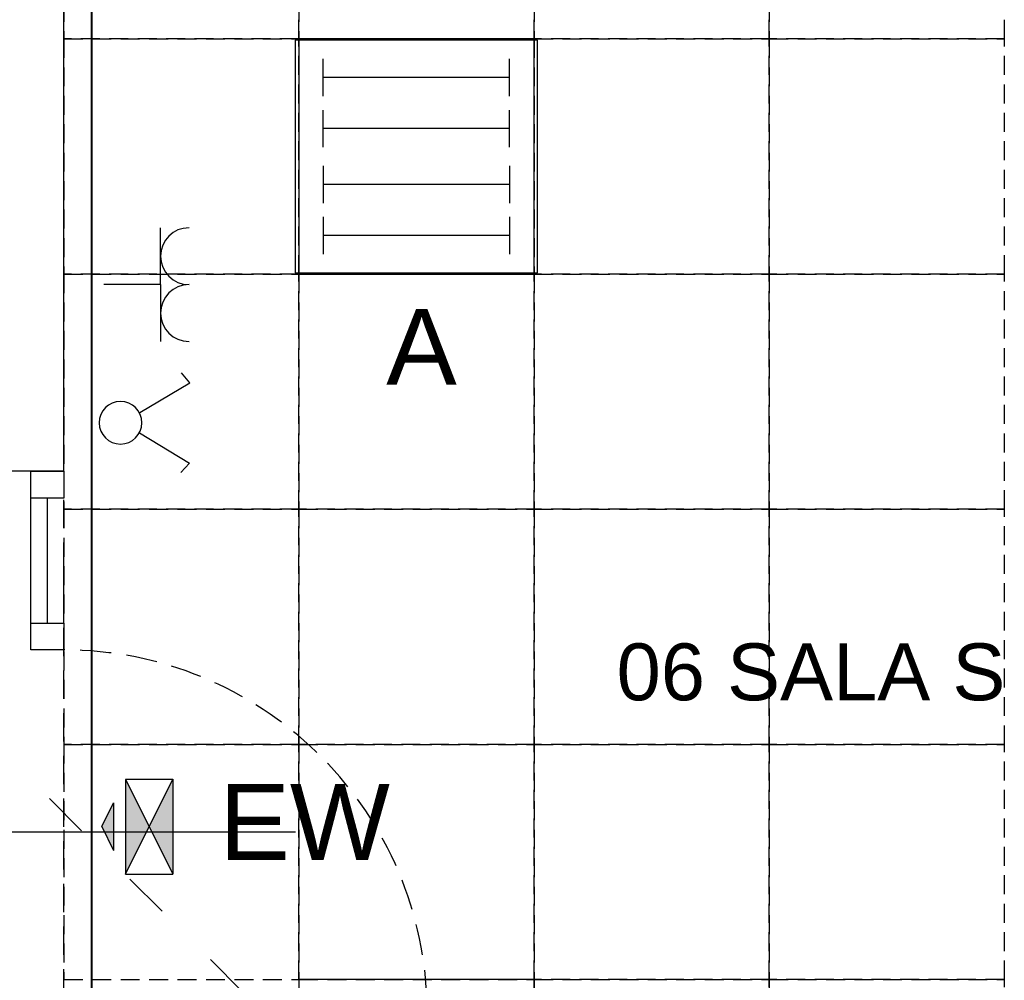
# Model space of a CAD drawing. Header units: millimetres. Extents: x 19325 to 32410, y -4876 to 2807.
# Tile 27 of 72: x 20447 to 20707, y -2740 to -2486. Entities that reach past the tile are written whole.
import ezdxf
from ezdxf.enums import TextEntityAlignment as Align

# ---------------------------------------------------------------- set-up
doc = ezdxf.new("R2010")
doc.units = ezdxf.units.MM
for name, pattern in [('ACAD_ISO03W100', [30, 12, -18]), ('DASHED', [0.75, 0.5, -0.25]), ('HIDDEN', [0.375, 0.25, -0.125])]:
    doc.linetypes.add(name, pattern=pattern)
for name, color, linetype, lineweight in [('2E_INSTA', 40, 'Continuous', 30), ('2E_OPRAWY', 40, 'Continuous', 30), ('2E_OSW-BEZP', 40, 'Continuous', 30), ('AMATECH_OPRAWY AWARYJNE', 4, 'Continuous', 30)]:
    doc.layers.add(name, color=color, linetype=linetype, lineweight=lineweight)
for name, color, linetype in [('A_drzwi', 3, 'Continuous'), ('A_okno', 3, 'Continuous'), ('A_opis pom', 1, 'Continuous'), ('A_opis stolarki', 3, 'Continuous'), ('A_SC_MUROWANA_DZIAŁOWA', 42, 'Continuous'), ('A_SUFITY', 2, 'Continuous')]:
    doc.layers.add(name, color=color, linetype=linetype)
doc.styles.add('dar-styl', font='arial.ttf')
doc.styles.add('Opisowy', font='arial.ttf', dxfattribs={"width": 0.8})
doc.styles.add('PITSIMP8', font='pitsimp8')
doc.styles.get("Standard").update_dxf_attribs({"font": 'arial.ttf'})

# ---------------------------------------------------------------- blocks, each defined once
blk = doc.blocks.new('*U44')
at = {"color": 0}
for p, q in [((-28.55, -91.5), (-28.55, -94.5)), ((-28.55, -91.5), (59.45, -91.5)), ((59.45, -94.5), (59.45, -91.5)), ((-28.55, -94.5), (59.45, -94.5))]:
    blk.add_line(p, q, dxfattribs=at)
for points in [[(-36.55, -6.5), (-36.55, 0), (-28.55, 0), (-28.55, -6.5)], [(-36.55, -101), (-36.55, -94.5), (-28.55, -94.5), (-28.55, -101)]]:
    blk.add_lwpolyline(points, close=True, dxfattribs=at)
at = {"color": 0, "linetype": 'DASHED', "ltscale": 15}
blk.add_arc((-28.55, -94.5), 88, 1.9536, 90, dxfattribs=at)
at = {"layer": 'A_opis stolarki'}
blk.add_line((-56.09, -50.5), (27.54, -50.5), dxfattribs=at)
at = {"layer": 'A_opis stolarki', "ltscale": 0.5, "style": 'dar-styl', "text_generation_flag": 2}
blk.add_attdef('ODPORNOŚĆ_OGNIOWA', text='', height=15, rotation=270, dxfattribs=at).set_placement((27.36, -50.5), align=Align.TOP_CENTER)
at = {"layer": 'A_opis stolarki', "ltscale": 0.5, "style": 'dar-styl'}
blk.add_attdef('SYMBOL_DRZWI1', text='', height=14, dxfattribs=at).set_placement((-16.77, -50.5), align=Align.BOTTOM_CENTER)
blk.add_attdef('SYMBOL_DRZWI2', text='', height=14, dxfattribs=at).set_placement((-16.77, -53.5), align=Align.TOP_CENTER)
blk = doc.blocks.new('2DEL_019')
for q in [(-2, 0), (0, -2), (2, 0)]:
    blk.add_line((0, 0), q)
for centre in [(-1, 1), (1, 1)]:
    blk.add_arc(centre, 1, 180, 0)
at = {"linetype": 'ByBlock', "style": 'PITSIMP8', "flags": 9}
for tag, p in [('VOLUMENSTROM', (-0.164, 0.355)), ('RAUM/GRUPPE', (-0.164, 0.475)), ('BEZEICHNUNG', (-0.164, 0.495)), ('POS.NR.G-LV', (-0.164, 0.455)), ('KENNUNG', (-0.164, 0.395)), ('LEISTUNG', (-0.164, 0.375)), ('FABRIKAT', (-0.164, 0.435)), ('TYP', (-0.164, 0.415)), ('SPANNUNG/FREQUENZ', (-0.164, 0.195)), ('DRUCK/-STUFE', (-0.164, 0.335)), ('TEMPERATUR', (-0.164, 0.255)), ('ANSCHLUSS', (-0.164, 0.315)), ('SCHUTZART', (-0.164, 0.215)), ('DREHZAHL', (-0.164, 0.235)), ('GROESSE', (-0.164, 0.295)), ('GEWICHT', (-0.164, 0.175)), ('FREI', (-0.164, 0.155)), ('FREI', (-0.164, 0.135)), ('FREI', (-0.164, 0.115)), ('DN', (-0.164, 0.275))]:
    blk.add_attdef(tag, text='', height=0.01, dxfattribs=at).set_placement(p, align=Align.MIDDLE)
blk = doc.blocks.new('2DEL_485')
for p, q in [((-0.357, -0.677), (-1.406, -2.436)), ((0.356, -0.663), (1.422, -2.43)), ((-1.406, -2.436), (-1.756, -2.145)), ((1.422, -2.43), (1.746, -2.127))]:
    blk.add_line(p, q)
blk.add_circle((0, 0), 0.75)
at = {"linetype": 'ByBlock', "style": 'PITSIMP8', "flags": 9}
for tag, p in [('BEZEICHNUNG', (-0.277, 0.119)), ('RAUM/GRUPPE', (-0.277, 0.099)), ('POS.NR.G-LV', (-0.277, 0.079)), ('KENNUNG', (-0.277, 0.019)), ('LEISTUNG', (-0.277, -0.001)), ('FABRIKAT', (-0.277, 0.059)), ('TYP', (-0.277, 0.039)), ('SPANNUNG/FREQUENZ', (-0.277, -0.181)), ('VOLUMENSTROM', (-0.277, -0.021)), ('DRUCK/-STUFE', (-0.277, -0.041)), ('TEMPERATUR', (-0.277, -0.121)), ('ANSCHLUSS', (-0.277, -0.061)), ('SCHUTZART', (-0.277, -0.161)), ('DREHZAHL', (-0.277, -0.141)), ('GROESSE', (-0.277, -0.081)), ('GEWICHT', (-0.277, -0.201)), ('FREI', (-0.277, -0.221)), ('FREI', (-0.277, -0.241)), ('FREI', (-0.277, -0.261)), ('DN', (-0.277, -0.101))]:
    blk.add_attdef(tag, text='', height=0.01, dxfattribs=at).set_placement(p, align=Align.MIDDLE)
blk = doc.blocks.new('2DEL_520')
for p, q in [((0.5, -0.5), (-0.5, 0.5)), ((-0.5, -0.5), (0.5, 0.5)), ((-0.5, 0.5), (0.5, 0.5)), ((-0.5, -0.5), (-0.5, 0.5)), ((0.5, -0.5), (0.5, 0.5)), ((-0.498, -0.5), (0.5, -0.5)), ((0, -1), (-0.25, -0.75)), ((-0.25, -0.75), (0.25, -0.75)), ((0, -1), (0.25, -0.75))]:
    blk.add_line(p, q)
for points in [[(-0.5, 0.5), (0, 0), (0.5, 0.5)], [(-0.5, -0.5), (0, 0), (0.5, -0.5)], [(0.25, -0.75), (-0.25, -0.75), (0, -1)]]:
    blk.add_solid(points)
at = {"linetype": 'ByBlock', "style": 'PITSIMP8', "flags": 9}
for tag, p in [('BEZEICHNUNG', (-0.513, 0.207)), ('RAUM/GRUPPE', (-0.513, 0.187)), ('POS.NR.G-LV', (-0.513, 0.167)), ('KENNUNG', (-0.513, 0.107)), ('FABRIKAT', (-0.513, 0.147)), ('TYP', (-0.513, 0.127)), ('VOLUMENSTROM', (-0.513, 0.067)), ('DRUCK/-STUFE', (-0.513, 0.047)), ('ANSCHLUSS', (-0.513, 0.027)), ('LEISTUNG', (-0.513, 0.087)), ('GROESSE', (-0.513, 0.007)), ('SPANNUNG/FREQUENZ', (-0.513, -0.093)), ('TEMPERATUR', (-0.513, -0.033)), ('SCHUTZART', (-0.513, -0.073)), ('DREHZAHL', (-0.513, -0.053)), ('DN', (-0.513, -0.013)), ('GEWICHT', (-0.513, -0.113)), ('FREI', (-0.513, -0.133)), ('FREI', (-0.513, -0.153)), ('FREI', (-0.513, -0.173))]:
    blk.add_attdef(tag, text='', height=0.01, dxfattribs=at).set_placement(p, align=Align.MIDDLE)
blk = doc.blocks.new('2DEL_079')
at = {"color": 0}
for p, q in [((-0.3844, 0.26), (-0.3844, 0.42)), ((0.3844, 0.26), (0.3844, 0.42)), ((-0.3844, 0.04), (-0.3844, 0.2)), ((0.3844, 0.04), (0.3844, 0.2)), ((-0.3844, -0.04), (-0.3844, -0.2)), ((0.3844, -0.04), (0.3844, -0.2)), ((-0.3844, -0.26), (-0.3844, -0.42)), ((0.3844, -0.26), (0.3844, -0.42))]:
    blk.add_line(p, q, dxfattribs=at)
for p, q in [((-0.3844, 0.34), (0.3844, 0.34)), ((-0.3844, 0.12), (0.3844, 0.12)), ((-0.3844, -0.12), (0.3844, -0.12)), ((-0.3844, -0.34), (0.3844, -0.34))]:
    blk.add_line(p, q)
blk.add_lwpolyline([(-0.5, -0.5), (0.5, -0.5), (0.5, 0.5), (-0.5, 0.5)], close=True)
at = {"linetype": 'ByBlock', "style": 'PITSIMP8', "flags": 9}
for tag, p in [('BEZEICHNUNG', (-0.2341, 0.1593)), ('RAUM/GRUPPE', (-0.2341, 0.1393)), ('POS.NR.G-LV', (-0.2341, 0.1193)), ('FABRIKAT', (-0.2341, 0.0993)), ('TYP', (-0.2341, 0.0793)), ('KENNUNG', (-0.2341, 0.0593)), ('LEISTUNG', (-0.2341, 0.0393)), ('VOLUMENSTROM', (-0.2341, 0.0193)), ('DRUCK/-STUFE', (-0.2341, -0.0007)), ('ANSCHLUSS', (-0.2341, -0.0207)), ('GROESSE', (-0.2341, -0.0407)), ('TEMPERATUR', (-0.2341, -0.0807)), ('DN', (-0.2341, -0.0607)), ('SCHUTZART', (-0.2341, -0.1207)), ('DREHZAHL', (-0.2341, -0.1007)), ('SPANNUNG/FREQUENZ', (-0.2341, -0.1407)), ('GEWICHT', (-0.2341, -0.1607)), ('FREI', (-0.2341, -0.1807)), ('FREI', (-0.2341, -0.2007)), ('FREI', (-0.2341, -0.2207))]:
    blk.add_attdef(tag, text='', height=0.01, dxfattribs=at).set_placement(p, align=Align.MIDDLE)

msp = doc.modelspace()

# ---------------------------------------------------------------- linework, layer by layer
at = {"layer": 'A_drzwi'}
for p, q in [((20450.26, -2645.47), (20450.26, -2612.55)), ((20454.62, -2612.55), (20454.62, -2645.47)), ((20458.98, -2645.47), (20458.98, -2627.55))]:
    msp.add_line(p, q, dxfattribs=at)
msp.add_lwpolyline([(20450.26, -2612.55), (20450.26, -2605.47), (20458.98, -2605.47), (20458.98, -2612.55)], close=True, dxfattribs=at)
at = {"layer": 'A_okno', "linetype": 'DASHED', "ltscale": 15}
msp.add_line((20458.98, -2755.47), (20458.98, -2612.55), dxfattribs=at)
at = {"layer": 'A_SC_MUROWANA_DZIAŁOWA', "color": 2, "lineweight": 40}
msp.add_line((20466.28, -2425.49), (20466.28, -3127.13), dxfattribs=at)
at = {"layer": 'A_SC_MUROWANA_DZIAŁOWA'}
msp.add_line((20458.98, -2605.47), (20433.98, -2605.47), dxfattribs=at)
at = {"layer": 'A_SC_MUROWANA_DZIAŁOWA', "linetype": 'ACAD_ISO03W100'}
msp.add_line((20433.98, -2670.56), (21030.34, -3266.41), dxfattribs=at)
at = {"layer": 'A_SC_MUROWANA_DZIAŁOWA'}
msp.add_lwpolyline([(20458.98, -2605.47), (20458.98, -2181.47), (20914.98, -2181.47)], dxfattribs=at)
at = {"layer": 'A_SUFITY', "color": 3, "linetype": 'HIDDEN', "ltscale": 20}
for points in [[(20458.98, -2491.47), (20520.98, -2491.47), (20520.98, -2429.47), (20458.98, -2429.47)], [(20520.98, -2491.47), (20582.98, -2491.47), (20582.98, -2429.47), (20520.98, -2429.47)], [(20582.98, -2491.47), (20644.98, -2491.47), (20644.98, -2429.47), (20582.98, -2429.47)], [(20644.98, -2491.47), (20706.98, -2491.47), (20706.98, -2429.47), (20644.98, -2429.47)], [(20458.98, -2553.47), (20520.98, -2553.47), (20520.98, -2491.47), (20458.98, -2491.47)], [(20582.98, -2553.47), (20644.98, -2553.47), (20644.98, -2491.47), (20582.98, -2491.47)], [(20644.98, -2553.47), (20706.98, -2553.47), (20706.98, -2491.47), (20644.98, -2491.47)], [(20458.98, -2615.47), (20520.98, -2615.47), (20520.98, -2553.47), (20458.98, -2553.47)], [(20520.98, -2615.47), (20582.98, -2615.47), (20582.98, -2553.47), (20520.98, -2553.47)], [(20582.98, -2615.47), (20644.98, -2615.47), (20644.98, -2553.47), (20582.98, -2553.47)], [(20644.98, -2615.47), (20706.98, -2615.47), (20706.98, -2553.47), (20644.98, -2553.47)], [(20458.98, -2677.47), (20520.98, -2677.47), (20520.98, -2615.47), (20458.98, -2615.47)], [(20520.98, -2677.47), (20582.98, -2677.47), (20582.98, -2615.47), (20520.98, -2615.47)], [(20582.98, -2677.47), (20644.98, -2677.47), (20644.98, -2615.47), (20582.98, -2615.47)], [(20644.98, -2677.47), (20706.98, -2677.47), (20706.98, -2615.47), (20644.98, -2615.47)], [(20458.98, -2739.47), (20520.98, -2739.47), (20520.98, -2677.47), (20458.98, -2677.47)], [(20520.98, -2739.47), (20582.98, -2739.47), (20582.98, -2677.47), (20520.98, -2677.47)], [(20582.98, -2739.47), (20644.98, -2739.47), (20644.98, -2677.47), (20582.98, -2677.47)], [(20644.98, -2739.47), (20706.98, -2739.47), (20706.98, -2677.47), (20644.98, -2677.47)], [(20582.98, -2801.47), (20644.98, -2801.47), (20644.98, -2739.47), (20582.98, -2739.47)], [(20644.98, -2801.47), (20706.98, -2801.47), (20706.98, -2739.47), (20644.98, -2739.47)]]:
    msp.add_lwpolyline(points, close=True, dxfattribs=at)
at = {"layer": 'A_SUFITY', "color": 3}
for points in [[(20520.98, -2553.47), (20582.98, -2553.47), (20582.98, -2491.47), (20520.98, -2491.47)], [(20520.98, -2801.47), (20582.98, -2801.47), (20582.98, -2739.47), (20520.98, -2739.47)]]:
    msp.add_lwpolyline(points, close=True, dxfattribs=at)

# ---------------------------------------------------------------- block references
at = {"layer": '2E_INSTA', "yscale": 7.5, "zscale": 7.5}
for name, p, xscale, rotation in [('2DEL_019', (20484.51, -2556.26), 7.5, 270), ('2DEL_485', (20473.93, -2592.66, -0.52), -7.5, 90)]:
    msp.add_blockref(name, p, dxfattribs=dict(at, xscale=xscale, rotation=rotation))
at = {"layer": '2E_OPRAWY', "xscale": 63.9, "yscale": 61.3, "zscale": 63.9, "rotation": 180.0000000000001}
msp.add_blockref('2DEL_079', (20551.93, -2522.48), dxfattribs=at)
at = {"layer": '2E_OSW-BEZP', "xscale": 25, "yscale": 12.5, "zscale": 25, "rotation": 270}
msp.add_blockref('2DEL_520', (20481.47, -2699.14), dxfattribs=at)
at = {"layer": 'A_drzwi', "xscale": 1.089108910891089, "yscale": 1.089108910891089, "zscale": 1.089108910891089}
msp.add_blockref('*U44', (20490.07, -2645.47), dxfattribs=at)

# ---------------------------------------------------------------- texts
at = {"layer": 'A_opis pom'}
msp.add_text('06 SALA SPOTKAŃ', height=15, dxfattribs=at).set_placement((20604.74, -2665.84))
at = {"layer": 'AMATECH_OPRAWY AWARYJNE', "linetype": 'ByBlock', "style": 'Opisowy'}
for s, p in [('A', (20543.98, -2582.65, 0)), ('EW ', (20499.96, -2707.9, 0))]:
    msp.add_text(s, height=20, dxfattribs=at).set_placement(p)

doc.saveas('drawing.dxf')
